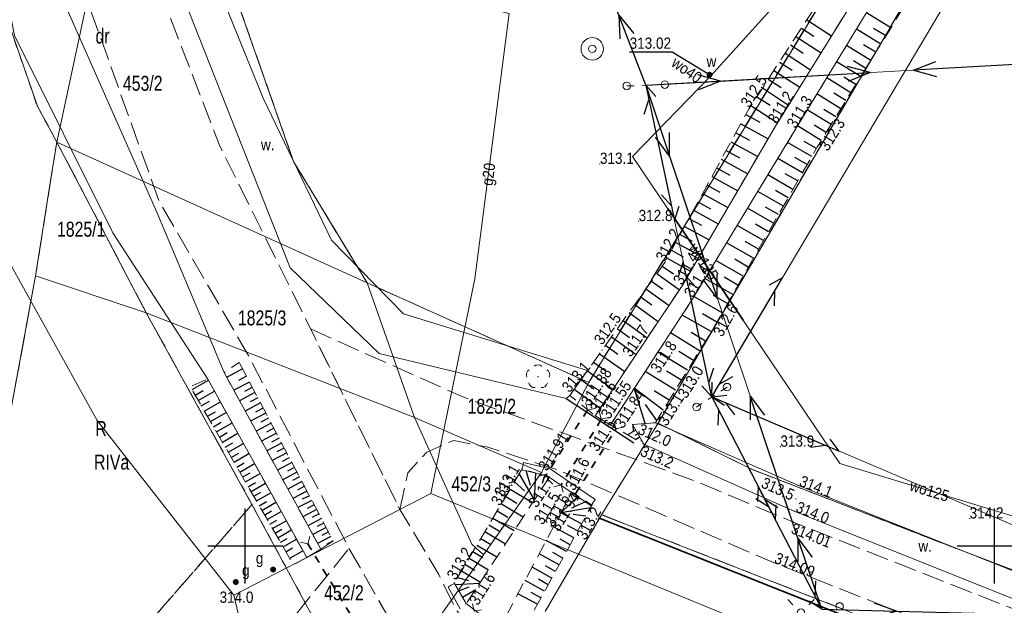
# Model space of a CAD drawing. Header units: metres. Extents: x 7523615 to 7533948, y 5492686 to 5502120.
# Tile 196 of 256: x 7531285 to 7531351, y 5496996 to 5497035. Entities that reach past the tile are written whole.
import ezdxf
from ezdxf.enums import TextEntityAlignment as Align

# ---------------------------------------------------------------- set-up
doc = ezdxf.new("R2010")
doc.units = ezdxf.units.M
for name, pattern in [('1.0_0.5', [1.5, 1, -0.5]), ('1.5_0.5', [2, 1.5, -0.5]), ('219-500', [0]), ('egkk-500', [2, 1.5, -0.5]), ('egug-500', [1, 0.5, -0.5]), ('otkz_500', [1, 0.5, -0.5]), ('suep_nn_500', [0]), ('supp_500', [1, 0.5, -0.5]), ('sutp_500', [0])]:
    doc.linetypes.add(name, pattern=pattern)
doc.layers.get('0').update_dxf_attribs({"color": 2, "lineweight": 5})
doc.styles.get("Standard").update_dxf_attribs({"font": 'Working1250', "width": 0.75})
doc.linetypes.add('902-500', pattern='A,3.75,0,[1,ksztalty.shx,S=0.5,R=0,X=0,Y=0],3.75', length=7.5)
doc.linetypes.add('otdn_500', pattern='A,5,0,[21,ksztalty.shx,S=0.5,R=0,X=-1,Y=0]', length=5)

# ---------------------------------------------------------------- blocks, each defined once
blk = doc.blocks.new('203')
at = {"linetype": 'Continuous', "lineweight": 0}
h = blk.add_hatch(color=0, dxfattribs=at)
edge = h.paths.add_edge_path()
edge.add_arc((0, 0), 0.045, 0, 360)
blk = doc.blocks.new('PW01')
at = {"linetype": 'Continuous', "lineweight": 13}
h = blk.add_hatch(color=0, dxfattribs=at)
edge = h.paths.add_edge_path()
edge.add_arc((0, 0), 0.045, 0, 360)
blk = doc.blocks.new('US25')
at = {"linetype": 'Continuous', "lineweight": 0}
h = blk.add_hatch(color=0, dxfattribs=at)
edge = h.paths.add_edge_path()
edge.add_arc((0, 0), 0.2, 0, 360)
blk = doc.blocks.new('SM01')
at = {"color": 0, "linetype": 'Continuous', "lineweight": 13}
for p, q in [((-0.53, 0.531), (-0.883, 0.884)), ((0.531, 0.531), (0.884, 0.884)), ((-0.53, -0.53), (-0.883, -0.883)), ((0.531, -0.53), (0.884, -0.883))]:
    blk.add_line(p, q, dxfattribs=at)
blk.add_circle((0, 0), 0.25, dxfattribs=at)
blk = doc.blocks.new('SM05')
at = {"color": 0, "linetype": 'Continuous', "lineweight": 13}
blk.add_circle((0, 0), 0.25, dxfattribs=at)
blk = doc.blocks.new('SUEP1')
at = {"color": 0, "linetype": 'Continuous'}
for p, q in [((0, 0), (5, 0)), ((5, 0), (3.5, 0.5)), ((5, 0), (3.5, -0.5)), ((5, 0), (15, 0)), ((15, 0), (13.5, 0.5)), ((15, 0), (13.5, -0.5))]:
    blk.add_line(p, q, dxfattribs=at)
blk = doc.blocks.new('IB05')
at = {"color": 0, "linetype": 'Continuous', "lineweight": 13}
for q in [(0.354, 0.354), (0.354, -0.354)]:
    blk.add_line((0, 0), q, dxfattribs=at)
blk = doc.blocks.new('SUTP')
at = {"color": 0, "linetype": 'Continuous'}
for p, q in [((0, 0), (0.866, 0.5)), ((0, 0), (9.232, 0)), ((1.866, -0.5), (1, 0)), ((7.366, -0.5), (8.232, 0)), ((9.232, 0), (8.366, 0.5))]:
    blk.add_line(p, q, dxfattribs=at)
blk = doc.blocks.new('OP021')
at = {"linetype": 'Continuous', "lineweight": 13}
h = blk.add_hatch(color=0, dxfattribs=at)
edge = h.paths.add_edge_path()
edge.add_arc((0, 0), 0.05, 0, 360)
at = {"color": 0, "linetype": 'Continuous', "lineweight": 13}
for centre, start, end in [((0, 0.4), 49.272, 130.728), ((-0.38, 0.124), 121.308, 202.548), ((0.38, 0.124), 337.452, 58.692), ((-0.235, -0.324), 193.221, 274.871), ((0.235, -0.324), 265.129, 346.779)]:
    blk.add_arc(centre, 0.4, start, end, dxfattribs=at)
blk = doc.blocks.new('US13')
at = {"color": 0, "linetype": 'Continuous', "lineweight": 13}
for radius in [0.75, 0.25]:
    blk.add_circle((0, 0), radius, dxfattribs=at)
blk = doc.blocks.new('RAMKA500K')
at = {"color": 0}
for p, q in [((97.5, 250), (102.5, 250)), ((100, 247.5), (100, 250)), ((147.5, 250), (152.5, 250)), ((150, 247.5), (150, 250)), ((100, 0), (100, 2.5)), ((150, 0), (150, 2.5)), ((97.5, 0), (102.5, 0)), ((147.5, 0), (152.5, 0))]:
    blk.add_line(p, q, dxfattribs=at)

msp = doc.modelspace()

# ---------------------------------------------------------------- linework, layer by layer
at = {"layer": '000 Inne (niezydentyfikowane)', "color": 7, "linetype": 'CONTINUOUS', "lineweight": 25, "flags": 128}
for points in [[(7531343.09, 5497034.58), (7531341.45, 5497035.59)], [(7531337.48, 5497035.12), (7531339.13, 5497034.05)], [(7531336.75, 5497034.01), (7531338.43, 5497032.92)], [(7531337.12, 5497034.57), (7531337.95, 5497034.03)], [(7531342.41, 5497033.49), (7531340.78, 5497034.5)], [(7531342.75, 5497034.04), (7531341.93, 5497034.54)], [(7531336.39, 5497033.44), (7531337.23, 5497032.9)], [(7531341.74, 5497032.41), (7531340.12, 5497033.41)], [(7531342.08, 5497032.95), (7531341.26, 5497033.45)], [(7531336.02, 5497032.88), (7531337.72, 5497031.77)], [(7531335.65, 5497032.3), (7531336.5, 5497031.75)], [(7531341.07, 5497031.33), (7531339.46, 5497032.32)], [(7531341.41, 5497031.87), (7531340.6, 5497032.37)], [(7531335.27, 5497031.73), (7531337, 5497030.61)], [(7531334.9, 5497031.15), (7531335.76, 5497030.59)], [(7531340.41, 5497030.25), (7531338.8, 5497031.24)], [(7531340.74, 5497030.79), (7531339.94, 5497031.29)], [(7531334.52, 5497030.57), (7531336.26, 5497029.43)], [(7531339.75, 5497029.18), (7531338.15, 5497030.17)], [(7531340.08, 5497029.72), (7531339.28, 5497030.21)], [(7531334.14, 5497029.98), (7531335.02, 5497029.41)], [(7531333.4, 5497028.79), (7531334.33, 5497028.28)], [(7531333.75, 5497029.39), (7531335.52, 5497028.24)], [(7531339.09, 5497028.12), (7531337.5, 5497029.1)], [(7531339.42, 5497028.65), (7531338.62, 5497029.14)], [(7531333.07, 5497028.18), (7531334.9, 5497027.18)], [(7531332.74, 5497027.58), (7531333.65, 5497027.08)], [(7531338.43, 5497027.06), (7531336.85, 5497028.04)], [(7531338.76, 5497027.59), (7531337.97, 5497028.08)], [(7531332.41, 5497026.98), (7531334.21, 5497026)], [(7531337.8, 5497025.99), (7531336.18, 5497026.92)], [(7531338.11, 5497026.53), (7531337.3, 5497026.99)], [(7531332.09, 5497026.39), (7531332.98, 5497025.9)], [(7531331.77, 5497025.81), (7531333.53, 5497024.84)], [(7531337.18, 5497024.91), (7531335.53, 5497025.85)], [(7531337.49, 5497025.45), (7531336.67, 5497025.92)], [(7531331.45, 5497025.23), (7531332.33, 5497024.75)], [(7531336.87, 5497024.36), (7531336.03, 5497024.83)], [(7531331.14, 5497024.65), (7531332.87, 5497023.71)], [(7531336.55, 5497023.8), (7531334.87, 5497024.77)], [(7531330.52, 5497023.52), (7531332.21, 5497022.59)], [(7531330.83, 5497024.08), (7531331.68, 5497023.62)], [(7531335.91, 5497022.68), (7531334.2, 5497023.66)], [(7531336.23, 5497023.24), (7531335.38, 5497023.73)], [(7531330.21, 5497022.96), (7531331.05, 5497022.5)], [(7531329.91, 5497022.41), (7531331.57, 5497021.5)], [(7531335.25, 5497021.54), (7531333.52, 5497022.54)], [(7531335.58, 5497022.11), (7531334.72, 5497022.61)], [(7531329.61, 5497021.86), (7531330.44, 5497021.41)], [(7531329.32, 5497021.32), (7531330.95, 5497020.43)], [(7531334.59, 5497020.38), (7531332.82, 5497021.39)], [(7531334.92, 5497020.96), (7531334.05, 5497021.47)], [(7531328.73, 5497020.25), (7531330.33, 5497019.38)], [(7531329.02, 5497020.79), (7531329.83, 5497020.34)], [(7531333.91, 5497019.21), (7531332.12, 5497020.23)], [(7531334.25, 5497019.8), (7531333.36, 5497020.31)], [(7531328.44, 5497019.73), (7531329.23, 5497019.29)], [(7531328.15, 5497019.2), (7531329.72, 5497018.34)], [(7531333.23, 5497018.01), (7531331.41, 5497019.05)], [(7531333.57, 5497018.61), (7531332.67, 5497019.13)], [(7531327.83, 5497018.68), (7531328.57, 5497018.16)], [(7531327.11, 5497017.67), (7531327.87, 5497017.13)], [(7531327.47, 5497018.18), (7531328.98, 5497017.1)], [(7531332.53, 5497016.79), (7531330.68, 5497017.85)], [(7531332.88, 5497017.4), (7531331.96, 5497017.93)], [(7531326.74, 5497017.16), (7531328.28, 5497016.05)], [(7531326.36, 5497016.64), (7531327.14, 5497016.08)], [(7531331.82, 5497015.56), (7531329.94, 5497016.64)], [(7531332.18, 5497016.18), (7531331.24, 5497016.71)], [(7531325.99, 5497016.11), (7531327.56, 5497014.98)], [(7531325.22, 5497015.04), (7531326.83, 5497013.89)], [(7531325.61, 5497015.58), (7531326.4, 5497015.01)], [(7531331.1, 5497014.3), (7531329.15, 5497015.41)], [(7531331.46, 5497014.93), (7531330.51, 5497015.48)], [(7531324.84, 5497014.5), (7531325.65, 5497013.92)], [(7531324.44, 5497013.95), (7531326.08, 5497012.78)], [(7531330.32, 5497013.02), (7531328.37, 5497014.22)], [(7531330.71, 5497013.66), (7531329.75, 5497014.25)], [(7531324.05, 5497013.39), (7531324.87, 5497012.8)], [(7531323.64, 5497012.83), (7531325.32, 5497011.63)], [(7531329.52, 5497011.72), (7531327.54, 5497012.94)], [(7531329.92, 5497012.37), (7531328.94, 5497012.97)], [(7531299.82, 5497011.81), (7531298.76, 5497011.25)], [(7531322.83, 5497011.69), (7531324.54, 5497010.46)], [(7531323.24, 5497012.27), (7531324.08, 5497011.66)], [(7531329.11, 5497011.06), (7531328.11, 5497011.67)], [(7531296.45, 5497010.43), (7531297.54, 5497011.06)], [(7531300.08, 5497011.32), (7531299.55, 5497011.05)], [(7531322.4, 5497011.1), (7531323.27, 5497010.48)], [(7531328.71, 5497010.39), (7531326.69, 5497011.63)], [(7531296.66, 5497010.07), (7531297.2, 5497010.38)], [(7531300.28, 5497010.94), (7531299.24, 5497010.39)], [(7531300.47, 5497010.58), (7531299.95, 5497010.31)], [(7531321.94, 5497010.46), (7531323.69, 5497009.2)], [(7531327.88, 5497009.05), (7531325.96, 5497010.52)], [(7531326.68, 5497008.17), (7531325.96, 5497010.52)], [(7531296.86, 5497009.71), (7531297.94, 5497010.33)], [(7531300.65, 5497010.23), (7531299.62, 5497009.69)], [(7531300.84, 5497009.89), (7531300.32, 5497009.62)], [(7531328.29, 5497009.72), (7531327.28, 5497010.35)], [(7531297.07, 5497009.35), (7531297.61, 5497009.66)], [(7531297.27, 5497009), (7531298.34, 5497009.62)], [(7531301.02, 5497009.54), (7531299.99, 5497009)], [(7531301.2, 5497009.2), (7531300.69, 5497008.93)], [(7531327.46, 5497008.36), (7531326.71, 5497009.44)], [(7531297.48, 5497008.65), (7531298.01, 5497008.95)], [(7531297.68, 5497008.3), (7531298.73, 5497008.91)], [(7531301.38, 5497008.86), (7531300.36, 5497008.33)], [(7531301.55, 5497008.52), (7531301.05, 5497008.26)], [(7531297.88, 5497007.95), (7531298.4, 5497008.25)], [(7531298.08, 5497007.61), (7531299.12, 5497008.21)], [(7531301.73, 5497008.19), (7531300.73, 5497007.66)], [(7531301.91, 5497007.85), (7531301.41, 5497007.59)], [(7531325.86, 5497008.1), (7531325.89, 5497007.64)], [(7531298.28, 5497007.26), (7531298.8, 5497007.56)], [(7531298.48, 5497006.92), (7531299.5, 5497007.52)], [(7531302.08, 5497007.52), (7531301.09, 5497007)], [(7531302.26, 5497007.19), (7531301.76, 5497006.93)], [(7531326.07, 5497007.72), (7531325.52, 5497007.41)], [(7531326.2, 5497007.49), (7531325.99, 5497007.37)], [(7531326.33, 5497007.26), (7531326.06, 5497007.1)], [(7531298.67, 5497006.58), (7531299.18, 5497006.88)], [(7531298.87, 5497006.25), (7531299.88, 5497006.83)], [(7531302.43, 5497006.86), (7531301.45, 5497006.34)], [(7531302.6, 5497006.53), (7531302.11, 5497006.28)], [(7531326.47, 5497007.03), (7531326.4, 5497006.99)], [(7531326.6, 5497006.79), (7531326.59, 5497006.79)], [(7531299.06, 5497005.91), (7531299.57, 5497006.2)], [(7531299.26, 5497005.58), (7531300.25, 5497006.16)], [(7531302.77, 5497006.21), (7531301.8, 5497005.7)], [(7531302.94, 5497005.88), (7531302.46, 5497005.63)], [(7531299.45, 5497005.25), (7531299.94, 5497005.54)], [(7531299.64, 5497004.92), (7531300.62, 5497005.49)], [(7531303.11, 5497005.56), (7531302.15, 5497005.06)], [(7531303.28, 5497005.24), (7531302.81, 5497004.99)], [(7531299.83, 5497004.6), (7531300.32, 5497004.88)], [(7531300.01, 5497004.27), (7531300.99, 5497004.84)], [(7531303.45, 5497004.92), (7531302.5, 5497004.42)], [(7531303.62, 5497004.6), (7531303.15, 5497004.36)], [(7531318.28, 5497004.79), (7531319.29, 5497003.07)], [(7531318.72, 5497005.06), (7531319.01, 5497004.06)], [(7531319.37, 5497004.87), (7531319.29, 5497003.07)], [(7531319.97, 5497004.7), (7531319.82, 5497004.16)], [(7531300.2, 5497003.95), (7531300.68, 5497004.23)], [(7531300.39, 5497003.63), (7531301.35, 5497004.19)], [(7531303.78, 5497004.29), (7531302.84, 5497003.79)], [(7531303.95, 5497003.98), (7531303.48, 5497003.73)], [(7531317.97, 5497004.28), (7531318.63, 5497003.67)], [(7531300.57, 5497003.31), (7531301.05, 5497003.59)], [(7531300.75, 5497003), (7531301.7, 5497003.55)], [(7531304.11, 5497003.66), (7531303.18, 5497003.17)], [(7531304.28, 5497003.35), (7531303.81, 5497003.11)], [(7531317.39, 5497003.29), (7531318.12, 5497002.85)], [(7531317.68, 5497003.78), (7531319.18, 5497002.89)], [(7531322.22, 5497003.32), (7531321.06, 5497002.2)], [(7531300.93, 5497002.68), (7531301.41, 5497002.96)], [(7531301.11, 5497002.37), (7531302.05, 5497002.92)], [(7531304.44, 5497003.04), (7531303.52, 5497002.56)], [(7531304.6, 5497002.74), (7531304.14, 5497002.5)], [(7531317.1, 5497002.81), (7531318.55, 5497001.94)], [(7531323.04, 5497002.55), (7531321.06, 5497002.2)], [(7531322.76, 5497002.96), (7531321.91, 5497002.58)], [(7531301.29, 5497002.06), (7531301.76, 5497002.33)], [(7531301.47, 5497001.76), (7531302.4, 5497002.29)], [(7531304.76, 5497002.43), (7531303.85, 5497001.95)], [(7531305.08, 5497001.82), (7531304.18, 5497001.35)], [(7531304.92, 5497002.13), (7531304.47, 5497001.89)], [(7531316.53, 5497001.86), (7531317.95, 5497001.02)], [(7531316.81, 5497002.33), (7531317.53, 5497001.91)], [(7531322.44, 5497001.47), (7531321.06, 5497002.2)], [(7531322.72, 5497001.98), (7531321.89, 5497002.09)], [(7531301.65, 5497001.45), (7531302.11, 5497001.72)], [(7531301.83, 5497001.15), (7531302.74, 5497001.68)], [(7531305.4, 5497001.22), (7531304.51, 5497000.75)], [(7531305.24, 5497001.52), (7531304.79, 5497001.29)], [(7531316.26, 5497001.4), (7531316.96, 5497000.99)], [(7531321.93, 5497000.54), (7531320.57, 5497001.28)], [(7531322.18, 5497001), (7531321.5, 5497001.37)], [(7531302, 5497000.84), (7531302.45, 5497001.11)], [(7531302.18, 5497000.54), (7531303.08, 5497001.07)], [(7531302.35, 5497000.24), (7531302.8, 5497000.5)], [(7531305.71, 5497000.63), (7531304.83, 5497000.16)], [(7531305.56, 5497000.93), (7531305.11, 5497000.69)], [(7531315.72, 5497000.5), (7531316.4, 5497000.09)], [(7531315.99, 5497000.95), (7531317.36, 5497000.13)], [(7531302.53, 5496999.94), (7531303.42, 5497000.45)], [(7531302.72, 5496999.61), (7531303.16, 5496999.86)], [(7531305.87, 5497000.33), (7531305.43, 5497000.1)], [(7531315.45, 5497000.05), (7531316.79, 5496999.26)], [(7531321.44, 5496999.63), (7531320.09, 5497000.37)], [(7531321.68, 5497000.08), (7531321.01, 5497000.45)], [(7531302.97, 5496999.17), (7531303.85, 5496999.68)], [(7531314.94, 5496999.19), (7531316.23, 5496998.41)], [(7531315.19, 5496999.62), (7531315.85, 5496999.23)], [(7531320.94, 5496998.74), (7531319.61, 5496999.47)], [(7531321.19, 5496999.18), (7531320.52, 5496999.55)], [(7531314.68, 5496998.76), (7531315.32, 5496998.38)], [(7531320.46, 5496997.85), (7531319.14, 5496998.57)], [(7531320.7, 5496998.29), (7531320.04, 5496998.66)], [(7531314.17, 5496997.89), (7531314.9, 5496997.7)], [(7531314.43, 5496998.34), (7531315.69, 5496997.58)], [(7531314, 5496997.43), (7531315.64, 5496997.51)], [(7531314.25, 5496997), (7531314.95, 5496997.26)], [(7531319.97, 5496996.97), (7531318.67, 5496997.69)], [(7531320.21, 5496997.41), (7531319.56, 5496997.77)], [(7531314.49, 5496996.57), (7531315.34, 5496997.06)], [(7531319.5, 5496996.1), (7531318.2, 5496996.81)], [(7531319.73, 5496996.53), (7531319.08, 5496996.89)]]:
    msp.add_lwpolyline(points, dxfattribs=at)
at = {"layer": '217-kontur klasyfikacyjny', "color": 7, "linetype": 'egkk-500', "lineweight": 18, "flags": 128}
for points in [[(7531345.89, 5497039.48), (7531327.55, 5497008.2)], [(7531322.92, 5497010.91), (7531340.18, 5497039.17)], [(7531299.42, 5497036.51), (7531303.23, 5497025.65)], [(7531287.43, 5497026.96), (7531287.08, 5497024.79)], [(7531293.39, 5497015.57), (7531287.43, 5497026.96)], [(7531303.23, 5497025.65), (7531308.13, 5497017.56)], [(7531287.08, 5497024.79), (7531286.01, 5497018.03)], [(7531286.01, 5497018.03), (7531277.99, 5496974.32)], [(7531308.13, 5497017.56), (7531322.92, 5497010.91)], [(7531300.45, 5497002.77), (7531293.39, 5497015.57)], [(7531327.55, 5497008.2), (7531333.74, 5497005.14)], [(7531333.74, 5497005.14), (7531347.4, 5496999.84)], [(7531292.66, 5496993.79), (7531300.45, 5497002.77)], [(7531323.78, 5497002.08), (7531320.01, 5496995.61)], [(7531371.84, 5496983.28), (7531323.78, 5497002.08)], [(7531347.4, 5496999.84), (7531353.24, 5496997.62)]]:
    msp.add_lwpolyline(points, dxfattribs=at)
at = {"layer": '218-kontur użytku gruntowego', "color": 7, "linetype": 'egug-500', "lineweight": 18, "flags": 128}
for points in [[(7531282.31, 5497040.35), (7531286.13, 5497029.35)], [(7531327.55, 5497008.2), (7531345.89, 5497039.48)], [(7531322.92, 5497010.91), (7531340.18, 5497039.17)], [(7531303.23, 5497025.65), (7531299.42, 5497036.51)], [(7531286.13, 5497029.35), (7531287.43, 5497026.96)], [(7531287.43, 5497026.96), (7531287.08, 5497024.79)], [(7531293.39, 5497015.57), (7531287.43, 5497026.96)], [(7531308.13, 5497017.56), (7531303.23, 5497025.65)], [(7531287.08, 5497024.79), (7531286.01, 5497018.03)], [(7531286.01, 5497018.03), (7531277.99, 5496974.32)], [(7531322.92, 5497010.91), (7531308.13, 5497017.56)], [(7531300.45, 5497002.77), (7531293.39, 5497015.57)], [(7531319.78, 5497004.9), (7531322.92, 5497010.91)], [(7531323.78, 5497002.08), (7531327.55, 5497008.2)], [(7531333.74, 5497005.14), (7531327.55, 5497008.2)], [(7531347.4, 5496999.84), (7531333.74, 5497005.14)], [(7531315.89, 5496999.4), (7531319.78, 5497004.9)], [(7531300.45, 5497002.77), (7531292.66, 5496993.79)], [(7531307.47, 5496989.8), (7531300.45, 5497002.77)], [(7531323.78, 5497002.08), (7531320.01, 5496995.61)], [(7531371.84, 5496983.28), (7531323.78, 5497002.08)], [(7531353.24, 5496997.62), (7531347.4, 5496999.84)], [(7531308.45, 5496988.88), (7531315.89, 5496999.4)]]:
    msp.add_lwpolyline(points, dxfattribs=at)
at = {"layer": '219-działka ewidencyjna', "color": 3, "linetype": '219-500', "lineweight": 18, "flags": 128}
for points in [[(7531287.43, 5497026.96), (7531294.01, 5497057.71)], [(7531282.31, 5497040.35), (7531286.13, 5497029.35)], [(7531327.55, 5497008.2), (7531345.89, 5497039.48)], [(7531322.92, 5497010.91), (7531340.18, 5497039.17)], [(7531299.42, 5497036.51), (7531303.23, 5497025.65)], [(7531286.13, 5497029.35), (7531287.43, 5497026.96)], [(7531287.08, 5497024.79), (7531287.43, 5497026.96)], [(7531287.43, 5497026.96), (7531308.13, 5497017.56)], [(7531287.43, 5497026.96), (7531293.38, 5497015.56)], [(7531303.23, 5497025.65), (7531308.13, 5497017.56)], [(7531287.08, 5497024.79), (7531286.01, 5497018.03)], [(7531264.95, 5496903.34), (7531286.01, 5497018.03)], [(7531286.01, 5497018.03), (7531293.38, 5497015.56)], [(7531311.3, 5497008.58), (7531308.13, 5497017.56)], [(7531308.13, 5497017.56), (7531322.92, 5497010.91)], [(7531293.38, 5497015.56), (7531300.45, 5497002.77)], [(7531311.3, 5497008.58), (7531293.38, 5497015.56)], [(7531319.78, 5497004.9), (7531322.92, 5497010.91)], [(7531311.3, 5497008.58), (7531315.12, 5497000.12)], [(7531311.3, 5497008.58), (7531319.78, 5497004.9)], [(7531323.78, 5497002.08), (7531327.55, 5497008.2)], [(7531327.55, 5497008.2), (7531333.74, 5497005.14)], [(7531333.74, 5497005.14), (7531347.4, 5496999.84)], [(7531319.78, 5497004.9), (7531315.89, 5496999.4)], [(7531300.45, 5497002.77), (7531307.47, 5496989.8)], [(7531320.01, 5496995.61), (7531323.78, 5497002.08)], [(7531323.78, 5497002.08), (7531371.84, 5496983.28)], [(7531315.12, 5497000.12), (7531315.89, 5496999.4)], [(7531347.4, 5496999.84), (7531353.24, 5496997.62)], [(7531308.45, 5496988.88), (7531315.89, 5496999.4)]]:
    msp.add_lwpolyline(points, dxfattribs=at)
at = {"layer": 'jezdnia', "color": 7, "linetype": '1.5_0.5', "lineweight": 18, "flags": 128}
for points in [[(7531286.58, 5497074.46), (7531291.49, 5497075.57), (7531291.37, 5497073.54), (7531290.77, 5497063.65), (7531290.43, 5497058.06), (7531292.55, 5497041.63), (7531298.28, 5497026.75), (7531304.36, 5497014.48), (7531310.31, 5497002.44), (7531312.92, 5496998.1), (7531314.08, 5496995.71), (7531319.54, 5496989.61), (7531326.18, 5496983.54), (7531333.51, 5496977.27), (7531341.3, 5496970.22), (7531346.98, 5496964.35), (7531350, 5496959.44), (7531352.3, 5496953.5), (7531353.24, 5496949.16), (7531353.45, 5496941.25), (7531352.45, 5496933.43), (7531351.1, 5496925.23), (7531349.5, 5496918.14), (7531347.66, 5496908.57), (7531341.05, 5496890.93), (7531338.69, 5496885.96), (7531334.22, 5496876.59), (7531333.45, 5496875.1), (7531330.32, 5496867.73), (7531328.92, 5496863.78), (7531327.8, 5496860.4), (7531326.63, 5496855.5), (7531325.68, 5496850.09), (7531325.07, 5496843.45), (7531325, 5496839.03), (7531324.63, 5496831.54), (7531324.63, 5496824.27), (7531324.69, 5496821.37), (7531325.21, 5496813.03), (7531325.79, 5496804.87), (7531326.23, 5496801.49), (7531326.16, 5496798.75), (7531325.95, 5496795.58), (7531320.64, 5496791.72), (7531321.92, 5496798.74), (7531321.89, 5496800.13), (7531320.84, 5496811.92), (7531320.33, 5496826.16), (7531320.39, 5496831.51), (7531320.65, 5496839.81), (7531320.75, 5496844.54), (7531322.11, 5496855.12), (7531319.75, 5496856.49), (7531317.14, 5496856.97), (7531317.28, 5496859.44), (7531320.39, 5496859.69), (7531323.15, 5496860.6), (7531324.09, 5496863.56), (7531326.04, 5496868.84), (7531329.16, 5496876.46), (7531329.88, 5496877.69), (7531339.15, 5496897.18), (7531341.16, 5496902.94), (7531340.36, 5496903.04), (7531343.47, 5496911.15), (7531345.25, 5496918.97), (7531347.83, 5496933.36), (7531348.86, 5496941.75), (7531348.66, 5496949), (7531347.62, 5496953.83), (7531345.78, 5496958.3), (7531342.82, 5496962.47), (7531337.73, 5496967.62), (7531323.57, 5496980.04), (7531317.26, 5496985.3), (7531310.18, 5496994.14), (7531306.92, 5496999.84), (7531300.26, 5497012.63), (7531294.26, 5497022.99), (7531287.2, 5497042.71), (7531285.67, 5497057.43)], [(7531304.36, 5497014.48), (7531314.53, 5497009.94), (7531330.01, 5497004.34), (7531336.57, 5497001.59), (7531355.29, 5496994.2), (7531370.53, 5496988.17), (7531374.03, 5496986.81), (7531388.52, 5496981.17), (7531412.3, 5496971.99), (7531434.36, 5496963.65), (7531441.22, 5496961.15), (7531442.06, 5496960.86), (7531442.8, 5496960.49), (7531485.44, 5496944.28), (7531488.81, 5496944.03), (7531491.75, 5496942.43), (7531495.49, 5496940.47), (7531494.58, 5496937.9), (7531491.72, 5496938.91), (7531489.4, 5496939.74), (7531484.35, 5496941.49), (7531442.51, 5496957.47), (7531411.58, 5496969.06), (7531387.55, 5496978.28), (7531386.96, 5496978.53), (7531386.36, 5496978.48), (7531385.92, 5496977.59), (7531384.58, 5496978.17), (7531384.61, 5496979.19), (7531384.25, 5496979.59), (7531369.86, 5496985.24), (7531357.1, 5496990.25), (7531335.25, 5496998.89), (7531320.97, 5497005.04), (7531316.19, 5497006.59), (7531313.91, 5497007.04), (7531312.12, 5497006.26), (7531310.86, 5497004.88), (7531310.31, 5497002.44)], [(7531306.92, 5496999.84), (7531310.18, 5496994.14), (7531305.17, 5496990.23), (7531300.21, 5496983.12), (7531296.69, 5496968.85), (7531293.73, 5496969.09), (7531298.23, 5496987.74), (7531294.47, 5496988.52), (7531295.27, 5496992.47), (7531300.84, 5496992.23)]]:
    msp.add_lwpolyline(points, close=True, dxfattribs=at)
at = {"layer": 'krawężnik', "color": 7, "linetype": 'CONTINUOUS', "lineweight": 25, "flags": 128}
msp.add_lwpolyline([(7531321.41, 5497009.84), (7531325.94, 5497006.88)], dxfattribs=at)
at = {"layer": 'obudowa ochronna przewodu', "color": 7, "linetype": 'CONTINUOUS', "lineweight": 35, "flags": 128}
msp.add_lwpolyline([(7531328.19, 5497022.52), (7531333.22, 5497015.06)], dxfattribs=at)
at = {"layer": 'ogrodzenie trwałe', "color": 7, "linetype": '902-500', "lineweight": 35, "flags": 128}
msp.add_lwpolyline([(7531406.79, 5496968.69), (7531323.58, 5497001.87)], dxfattribs=at)
at = {"layer": 'przepust', "color": 7, "linetype": 'otkz_500', "lineweight": 35, "flags": 128}
for points in [[(7531322.83, 5497009.06), (7531320.11, 5497004.78)], [(7531323.76, 5497008.45), (7531321.09, 5497004.07)], [(7531322.06, 5497003.51), (7531324.73, 5497007.81)], [(7531309.06, 5496992.03), (7531304.18, 5497000.13)]]:
    msp.add_lwpolyline(points, dxfattribs=at)
at = {"layer": 'przewód elektroenergetyczny niskiego napięcia', "color": 1, "linetype": 'suep_nn_500', "lineweight": 18, "flags": 128}
for points in [[(7531326.73, 5497030.75), (7531314.91, 5497061.46)], [(7531326.73, 5497030.75), (7531359.58, 5497032.6)], [(7531338.47, 5496995.77), (7531326.73, 5497030.75)], [(7531326.73, 5497030.75), (7531338.47, 5496995.77)]]:
    msp.add_lwpolyline(points, dxfattribs=at)
at = {"layer": 'przewód gazowy', "color": 7, "linetype": 'CONTINUOUS', "lineweight": 18, "flags": 128}
for points in [[(7531279.9, 5497060.72), (7531278.58, 5497054.17), (7531279.35, 5497027.73), (7531290.13, 5497008.36), (7531299.23, 5496996.7)], [(7531312.39, 5497003.49), (7531315.32, 5497017.82), (7531317.61, 5497035.53), (7531313.9, 5497036.48)], [(7531299.23, 5496996.7), (7531312.39, 5497003.49), (7531342.44, 5496991.15), (7531359.56, 5496986.43), (7531393.17, 5496974.57), (7531411.75, 5496966.47), (7531412.83, 5496965.77), (7531406.54, 5496932.3), (7531404.41, 5496921.77), (7531400.92, 5496906.02), (7531401.79, 5496897.19), (7531400.71, 5496889.71), (7531398.79, 5496877.74), (7531391.14, 5496875.18), (7531366.79, 5496861.18), (7531360.3, 5496842.78), (7531354.42, 5496820.26), (7531344.92, 5496813.63), (7531344.4, 5496811.07), (7531343.74, 5496808.35), (7531346.89, 5496797.84), (7531347.19, 5496783.75)], [(7531299.23, 5496996.7), (7531300.58, 5496991.09), (7531296.89, 5496964.04), (7531294.42, 5496944.17), (7531290.2, 5496917.11), (7531290.01, 5496903.84), (7531287.51, 5496885.28), (7531287.3, 5496864.12), (7531286.48, 5496854.43), (7531286.84, 5496847.79), (7531289.83, 5496842.28), (7531288.9, 5496831.82), (7531284.16, 5496812.16), (7531272.87, 5496782.85), (7531267.99, 5496767.95), (7531254.22, 5496718.5)]]:
    msp.add_lwpolyline(points, dxfattribs=at)
at = {"layer": 'przewód telekomunikacyjny napowietrzny', "color": 30, "linetype": 'sutp_500', "lineweight": 18, "flags": 128}
for points in [[(7531331.14, 5497009.94), (7531355.49, 5497051.05)], [(7531326.73, 5497030.75), (7531331.14, 5497009.94)], [(7531331.14, 5497009.94), (7531338.47, 5496995.77)], [(7531370.41, 5496993.21), (7531331.14, 5497009.94)]]:
    msp.add_lwpolyline(points, dxfattribs=at)
at = {"layer": 'przewód wodociągowy', "color": 7, "linetype": 'CONTINUOUS', "lineweight": 18, "flags": 128}
for points in [[(7531342.5, 5497044.04), (7531331.08, 5497031.38), (7531325.85, 5497026), (7531339.67, 5497005.5), (7531353.01, 5497001.44), (7531356.8, 5497000.42), (7531357.16, 5496984.99), (7531357.66, 5496984.68), (7531362.3, 5496982.19), (7531370.29, 5496963.33), (7531366.4, 5496944.28), (7531357.88, 5496912.75), (7531352.72, 5496895.67), (7531340.3, 5496862.33), (7531340.1, 5496861.68)], [(7531331.08, 5497031.38), (7531330.98, 5497031.45)]]:
    msp.add_lwpolyline(points, dxfattribs=at)
at = {"layer": 'rzędna-Atr2', "color": 7, "flags": 128}
msp.add_lwpolyline([(7531330.98, 5497031.45), (7531328.5, 5497032.95), (7531325.652, 5497032.95)], dxfattribs=at)
at = {"layer": 'rów przydrożny (poligon)', "color": 7, "linetype": 'CONTINUOUS', "lineweight": 18, "flags": 128}
for points in [[(7531280.96, 5497052.58), (7531284.91, 5497052.76), (7531288.2, 5497035.6), (7531294.1, 5497022.28), (7531298.59, 5497011.57), (7531305.04, 5496999.78), (7531304.1, 5496999.22), (7531297.5, 5497011.13), (7531291.16, 5497020.89), (7531284.61, 5497034.06)], [(7531321.41, 5497009.84), (7531308.94, 5497012.85), (7531303, 5497018.55), (7531292.69, 5497044.67), (7531294.93, 5497045.35), (7531301.19, 5497029.89), (7531305.76, 5497020.41), (7531310.57, 5497015.49), (7531322.84, 5497011.71), (7531321.65, 5497010.05)], [(7531370.86, 5496991.21), (7531370.17, 5496989.41), (7531354.86, 5496995.03), (7531336.68, 5497002.3), (7531326.61, 5497006.78), (7531325.85, 5497008.1), (7531327.37, 5497008.22), (7531336.91, 5497004.03), (7531354.03, 5496997.23)]]:
    msp.add_lwpolyline(points, close=True, dxfattribs=at)
at = {"layer": 'skarpa nieumocniona', "color": 7, "linetype": '1.0_0.5', "lineweight": 18, "flags": 128}
for points in [[(7531374.96, 5497081.2), (7531373.32, 5497078.91), (7531364.94, 5497069.88), (7531363.51, 5497067.6), (7531363.02, 5497064.13), (7531358.98, 5497057.5), (7531353.49, 5497048.96), (7531350.19, 5497046.07), (7531338.18, 5497026.65), (7531331.01, 5497014.14), (7531327.37, 5497008.22), (7531325.85, 5497008.1), (7531326.61, 5497006.78), (7531324.37, 5497008.07), (7531329.87, 5497016.52), (7531336.72, 5497027.82), (7531348.88, 5497047.81), (7531364.08, 5497070.79), (7531370.54, 5497079.61), (7531372.12, 5497082.62)], [(7531374.96, 5497081.2), (7531373.32, 5497078.91), (7531364.94, 5497069.88), (7531363.51, 5497067.6), (7531363.02, 5497064.13), (7531358.98, 5497057.5), (7531353.49, 5497048.96), (7531350.19, 5497046.07), (7531338.18, 5497026.65), (7531331.01, 5497014.14), (7531327.37, 5497008.22), (7531325.85, 5497008.1), (7531326.61, 5497006.78), (7531324.37, 5497008.07), (7531329.87, 5497016.52), (7531336.72, 5497027.82), (7531348.88, 5497047.81), (7531364.08, 5497070.79), (7531370.54, 5497079.61), (7531372.12, 5497082.62)], [(7531363.09, 5497072.09), (7531347.79, 5497048), (7531335.45, 5497028.12), (7531329.15, 5497017.36), (7531323.35, 5497008.69), (7531321.65, 5497010.05), (7531322.84, 5497011.71), (7531328, 5497018.92), (7531333.63, 5497029.2), (7531346.36, 5497048.79), (7531357.23, 5497066.95), (7531361, 5497070.94)], [(7531363.09, 5497072.09), (7531347.79, 5497048), (7531335.45, 5497028.12), (7531329.15, 5497017.36), (7531323.35, 5497008.69), (7531321.65, 5497010.05), (7531322.84, 5497011.71), (7531328, 5497018.92), (7531333.63, 5497029.2), (7531346.36, 5497048.79), (7531357.23, 5497066.95), (7531361, 5497070.94)], [(7531299.59, 5497012.25), (7531305.87, 5497000.33), (7531305.04, 5496999.78), (7531298.59, 5497011.57)], [(7531299.59, 5497012.25), (7531305.87, 5497000.33), (7531305.04, 5496999.78), (7531298.59, 5497011.57)], [(7531297.5, 5497011.13), (7531304.1, 5496999.22), (7531303.22, 5496998.74), (7531296.33, 5497010.63)], [(7531297.5, 5497011.13), (7531304.1, 5496999.22), (7531303.22, 5496998.74), (7531296.33, 5497010.63)], [(7531320.3, 5497004.6), (7531314.74, 5496996.14), (7531313.95, 5496997.53), (7531318.48, 5497005.13)], [(7531320.3, 5497004.6), (7531314.74, 5496996.14), (7531313.95, 5496997.53), (7531318.48, 5497005.13)], [(7531349, 5496967.92), (7531338.79, 5496978.43), (7531327.84, 5496985.93), (7531317.35, 5496995.21), (7531321.8, 5497003.59), (7531323.13, 5497002.72), (7531319.2, 5496995.56), (7531329.03, 5496986.85), (7531339.28, 5496978.88), (7531349.72, 5496968.92)], [(7531349, 5496967.92), (7531338.79, 5496978.43), (7531327.84, 5496985.93), (7531317.35, 5496995.21), (7531321.8, 5497003.59), (7531323.13, 5497002.72), (7531319.2, 5496995.56), (7531329.03, 5496986.85), (7531339.28, 5496978.88), (7531349.72, 5496968.92)]]:
    msp.add_lwpolyline(points, close=True, dxfattribs=at)
at = {"layer": 'słup przewodów napowietrznych', "color": 7, "linetype": 'supp_500', "lineweight": 18, "flags": 128}
for points in [[(7531325.46, 5497030.7), (7531328, 5497030.79)], [(7531332.15, 5497010.6), (7531330.12, 5497009.27)]]:
    msp.add_lwpolyline(points, dxfattribs=at)
at = {"layer": 'woda płynąca', "color": 7, "linetype": 'CONTINUOUS', "lineweight": 18, "flags": 128}
msp.add_lwpolyline([(7531348.88, 5497047.81), (7531336.72, 5497027.82), (7531329.87, 5497016.52), (7531324.37, 5497008.07), (7531323.35, 5497008.69), (7531329.15, 5497017.36), (7531335.45, 5497028.12), (7531347.79, 5497048)], dxfattribs=at)
at = {"layer": 'ściana oporowa (linia)', "color": 0, "linetype": 'otdn_500', "lineweight": 18}
for p, q in [((7531318.462, 5497005.077), (7531318.52, 5497005.32)), ((7531318.462, 5497005.077), (7531320.146, 5497004.674)), ((7531320.146, 5497004.674), (7531323.079, 5497002.683)), ((7531323.079, 5497002.683), (7531323.22, 5497002.89)), ((7531313.533, 5496997.247), (7531313.75, 5496997.37)), ((7531313.533, 5496997.247), (7531314.344, 5496995.809))]:
    msp.add_line(p, q, dxfattribs=at)
at = {"layer": 'ściana oporowa (linia)', "color": 0, "lineweight": 18}
for p, q in [((7531318.578, 5497005.563), (7531318.52, 5497005.32)), ((7531318.578, 5497005.563), (7531320.354, 5497005.146)), ((7531320.354, 5497005.146), (7531323.36, 5497003.097)), ((7531323.36, 5497003.097), (7531323.22, 5497002.89)), ((7531313.967, 5496997.493), (7531313.75, 5496997.37)), ((7531313.967, 5496997.493), (7531314.736, 5496996.151)), ((7531314.736, 5496996.151), (7531319.162, 5496992.769))]:
    msp.add_line(p, q, dxfattribs=at)

# ---------------------------------------------------------------- block references
at = {"layer": '203-punkt graniczny', "color": 3, "linetype": 'CONTINUOUS', "lineweight": 18}
for p in [(7531286.13, 5497029.35), (7531287.43, 5497026.96), (7531303.23, 5497025.65), (7531287.08, 5497024.79), (7531286.01, 5497018.03), (7531308.13, 5497017.56), (7531293.38, 5497015.56), (7531322.92, 5497010.91), (7531311.3, 5497008.58), (7531327.55, 5497008.2), (7531333.74, 5497005.14), (7531319.78, 5497004.9), (7531300.45, 5497002.77), (7531323.78, 5497002.08), (7531315.12, 5497000.12), (7531347.4, 5496999.84), (7531315.89, 5496999.4)]:
    msp.add_blockref('203', p, dxfattribs=at)
at = {"layer": 'drzewo liściaste', "color": 7, "linetype": 'CONTINUOUS', "lineweight": 18}
msp.add_blockref('OP021', (7531319.54, 5497011.29), dxfattribs=at)
at = {"layer": 'gazowe urządzenie techniczne', "color": 7, "linetype": 'CONTINUOUS', "lineweight": 18}
for p in [(7531301.86, 5496998.42), (7531299.37, 5496997.59)]:
    msp.add_blockref('US25', p, dxfattribs=at)
at = {"layer": 'latarnia', "color": 7, "linetype": 'CONTINUOUS', "lineweight": 18}
msp.add_blockref('SM01', (7531337.08, 5496995.54), dxfattribs=at)
at = {"layer": 'pikieta naturalna', "color": 7, "linetype": 'CONTINUOUS', "lineweight": 13}
for p in [(7531333.63, 5497029.2), (7531335.45, 5497028.12), (7531336.72, 5497027.82), (7531338.18, 5497026.65), (7531323.67, 5497025.5), (7531326.25, 5497021.68), (7531328, 5497018.92), (7531329.15, 5497017.36), (7531329.87, 5497016.52), (7531331.01, 5497014.14), (7531323.81, 5497013.07), (7531325.68, 5497012.18), (7531326.59, 5497011.48), (7531321.65, 5497010.05), (7531328.32, 5497009.77), (7531323.35, 5497008.69), (7531324.37, 5497008.07), (7531325.85, 5497008.1), (7531327.37, 5497008.22), (7531326.61, 5497006.78), (7531335.71, 5497006.62), (7531318.44, 5497005.06), (7531318.48, 5497005.13), (7531320.3, 5497004.6), (7531321.09, 5497004.07), (7531336.91, 5497004.03), (7531321.8, 5497003.59), (7531321.83, 5497003.45), (7531336.75, 5497003.14), (7531323.13, 5497002.72), (7531336.68, 5497002.3), (7531348.34, 5497001.83), (7531313.95, 5496997.53), (7531314.74, 5496996.14)]:
    msp.add_blockref('PW01', p, dxfattribs=at)
at = {"layer": 'pikieta sztuczna', "color": 7, "linetype": 'CONTINUOUS', "lineweight": 13}
for p in [(7531322.83, 5497009.06), (7531323.76, 5497008.45), (7531324.73, 5497007.81), (7531320.11, 5497004.78), (7531322.06, 5497003.51), (7531336.57, 5497001.59), (7531335.25, 5496998.89)]:
    msp.add_blockref('PW01', p, dxfattribs=at)
at = {"layer": 'przepust', "color": 7, "linetype": 'CONTINUOUS', "lineweight": 35}
for p, rotation in [((7531322.83, 5497009.06), 417.563), ((7531323.76, 5497008.45), 418.634), ((7531324.73, 5497007.81), 418.163), ((7531320.11, 5497004.78), 237.563), ((7531321.09, 5497004.07), 238.634), ((7531322.06, 5497003.51), 238.163), ((7531304.18, 5497000.13), 481.068), ((7531315.27, 5496995.65), 415.71)]:
    msp.add_blockref('IB05', p, dxfattribs=dict(at, rotation=rotation))
at = {"layer": 'przewód elektroenergetyczny niskiego napięcia', "color": 1, "linetype": 'CONTINUOUS', "lineweight": 18}
for p, rotation in [((7531326.73, 5497030.75), 111.051), ((7531359.58, 5497032.6), 183.223), ((7531326.73, 5497030.75), 3.223), ((7531326.73, 5497030.75), 288.553), ((7531338.47, 5496995.77), 108.553), ((7531338.47, 5496995.77), 358.496)]:
    msp.add_blockref('SUEP1', p, dxfattribs=dict(at, rotation=rotation))
at = {"layer": 'przewód telekomunikacyjny napowietrzny', "color": 30, "linetype": 'CONTINUOUS', "lineweight": 18}
for p, rotation in [((7531326.73, 5497030.75), 281.965), ((7531331.14, 5497009.94), 101.965), ((7531331.14, 5497009.94), 59.361), ((7531331.14, 5497009.94), 336.925), ((7531331.14, 5497009.94), 297.352), ((7531338.47, 5496995.77), 117.352)]:
    msp.add_blockref('SUTP', p, dxfattribs=dict(at, rotation=rotation))
at = {"layer": 'rzędna', "color": 7, "linetype": 'CONTINUOUS', "lineweight": 18}
msp.add_blockref('PW01', (7531330.98, 5497031.45), dxfattribs=at)
at = {"layer": 'studnia zwykła', "color": 7, "linetype": 'CONTINUOUS', "lineweight": 18}
msp.add_blockref('US13', (7531323.16, 5497033.18), dxfattribs=at)
at = {"layer": 'słup przewodów napowietrznych', "color": 7, "linetype": 'CONTINUOUS', "lineweight": 18}
for p in [(7531325.46, 5497030.7), (7531328, 5497030.79), (7531332.15, 5497010.6), (7531330.12, 5497009.27), (7531339.66, 5496995.96)]:
    msp.add_blockref('SM05', p, dxfattribs=at)
at = {"layer": 'Wstawianie ramki sekcyjnej z opisem', "color": 7, "linetype": 'CONTINUOUS', "lineweight": 13}
for p in [(7531200, 5497000), (7531200, 5496750)]:
    msp.add_blockref('RAMKA500K', p, dxfattribs=at)
at = {"layer": 'zasuwa lub zawór', "color": 7, "linetype": 'CONTINUOUS', "lineweight": 18}
msp.add_blockref('US25', (7531330.98, 5497031.45), dxfattribs=at)

# ---------------------------------------------------------------- texts
at = {"layer": '209-oznaczenie konturu klasyfikacyjnego', "color": 7, "linetype": 'CONTINUOUS', "lineweight": 18, "width": 0.79}
msp.add_text('RIVa', height=1, dxfattribs=at).set_placement((7531289.91, 5497005.09))
at = {"layer": '210-oznaczenie konturu użytku gruntowego', "color": 7, "linetype": 'CONTINUOUS', "lineweight": 18, "width": 0.79}
for s, p in [('dr', (7531290.01, 5497033.54)), ('R', (7531290, 5497007.33))]:
    msp.add_text(s, height=1, dxfattribs=at).set_placement(p)
at = {"layer": '211-numer działki ewidencyjnej', "color": 3, "linetype": 'CONTINUOUS', "lineweight": 18, "width": 0.79}
for s, p in [('453/2', (7531291.84, 5497030.38)), ('1825/1', (7531287.44, 5497020.64)), ('1825/3', (7531299.51, 5497014.72))]:
    msp.add_text(s, height=1, dxfattribs=at).set_placement(p)
for s, p in [('1825/2', (7531314.84, 5497009.82)), ('452/3', (7531313.76, 5497004.64)), ('452/2', (7531305.27, 5496997.37))]:
    msp.add_text(s, height=1, dxfattribs=at).set_placement(p, align=Align.TOP_LEFT)
at = {"layer": 'gazowe urządzenie techniczne-Atr17', "color": 7, "width": 0.9}
for p in [(7531300.71, 5496998.81), (7531299.79, 5496998)]:
    msp.add_text('g', height=0.75, dxfattribs=at).set_placement(p)
at = {"layer": 'pikieta naturalna-Atr2', "color": 7, "width": 0.9}
for s, rotation, p in [('312.5', 56.983, (7531333.63, 5497029.2)), ('311.2', 58.171, (7531335.45, 5497028.12)), ('311.3', 58.687, (7531336.72, 5497027.82)), ('312.3', 58.266, (7531338.88, 5497026.3)), ('312.2', 61.292, (7531328, 5497018.92)), ('311.4', 59.651, (7531329.15, 5497017.36)), ('311.4', 58.776, (7531329.87, 5497016.52)), ('312.6', 60.181, (7531331.83, 5497013.9)), ('312.5', 54.41, (7531323.82, 5497013.36)), ('311.7', 56.219, (7531325.73, 5497012.55)), ('311.8', 56.94, (7531327.61, 5497011.47)), ('313.1', 49.918, (7531321.63, 5497010.18)), ('313.0', 58.414, (7531329.44, 5497009.78)), ('311.6', 56.218, (7531323.57, 5497008.8)), ('313.1', 58.414, (7531328.13, 5497007.94)), ('311.6', 56.94, (7531323.51, 5497006.23)), ('312.0', 336.016, (7531326.14, 5497007.51)), ('313.2', 336.016, (7531326.3, 5497006.05)), ('311.6', 62.03, (7531321.96, 5497003.63)), ('313.1', 59.203, (7531317.2, 5497003.2)), ('313.1', 59.193, (7531316.99, 5497002.62)), ('311.7', 56.686, (7531319.46, 5497002.49)), ('313.5', 336.016, (7531334.37, 5497003.93)), ('314.1', 338.337, (7531336.91, 5497004.03)), ('311.5', 58.634, (7531319.85, 5497001.35)), ('311.6', 61.467, (7531320.61, 5497001.21)), ('313.2', 61.238, (7531322.71, 5497000.34)), ('314.0', 338.204, (7531336.68, 5497002.3)), ('313.2', 59.193, (7531314.04, 5496997.67))]:
    msp.add_text(s, height=0.75, rotation=rotation, dxfattribs=at).set_placement(p)
for s, p in [('313.1', (7531323.67, 5497025.5)), ('312.8', (7531326.25, 5497021.68)), ('313.9', (7531335.71, 5497006.62)), ('314.2', (7531348.34, 5497001.83)), ('314.0', (7531298.29, 5496996.2))]:
    msp.add_text(s, height=0.75, dxfattribs=at).set_placement(p)
msp.add_text('311.6', height=0.75, rotation=57.711, dxfattribs=at).set_placement((7531314.89, 5496996.37), align=Align.TOP_LEFT)
at = {"layer": 'pikieta sztuczna-Atr2', "color": 7, "width": 0.9}
for s, rotation, p in [('311.88', 56.218, (7531322.97, 5497009.27)), ('311.55', 56.218, (7531324.29, 5497008.4)), ('311.84', 56.94, (7531325.21, 5497007.78)), ('311.91', 57.563, (7531320.13, 5497004.94)), ('311.94', 58.162, (7531320.92, 5497000.9)), ('314.01', 338.458, (7531336.36, 5497000.87)), ('314.09', 338.425, (7531335.25, 5496998.89))]:
    msp.add_text(s, height=0.75, rotation=rotation, dxfattribs=at).set_placement(p)
at = {"layer": 'przewód gazowy-Atr1', "color": 7, "width": 0.9}
msp.add_text('g20', height=0.75, rotation=82.632, dxfattribs=at).set_placement((7531316.13, 5497024.06), align=Align.MIDDLE_LEFT)
at = {"layer": 'przewód wodociągowy-Atr1', "color": 7, "width": 0.9}
for s, rotation, p in [('wo40', 325.008, (7531329.47, 5497031.77)), ('wo125', 303.986, (7531330.58, 5497018.98)), ('wo125', 343.072, (7531345.66, 5497003.68))]:
    msp.add_text(s, height=0.75, rotation=rotation, dxfattribs=at).set_placement(p, align=Align.MIDDLE_CENTER)
at = {"layer": 'rzędna-Atr2', "color": 7, "width": 0.9}
msp.add_text('313.02', height=0.75, dxfattribs=at).set_placement((7531325.652, 5497032.958), align=Align.BOTTOM_LEFT)
at = {"layer": 'rów przydrożny (poligon)-Atr17', "color": 7, "width": 0.9}
for p in [(7531301.05, 5497026.41), (7531344.92, 5496999.62)]:
    msp.add_text('w.', height=0.75, dxfattribs=at).set_placement(p)
at = {"layer": 'zasuwa lub zawór-Atr17', "color": 7, "width": 0.9}
msp.add_text('w', height=0.75, dxfattribs=at).set_placement((7531331.11, 5497032.35), align=Align.MIDDLE_CENTER)

doc.saveas('drawing.dxf')
